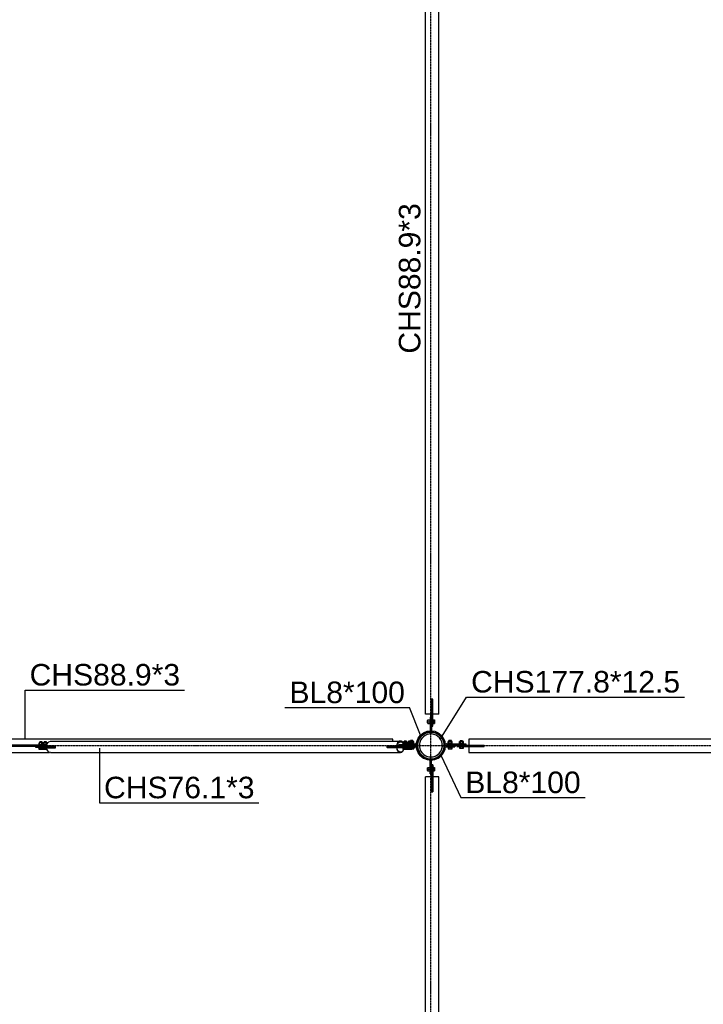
# Model space of a CAD drawing. Header units: millimetres. Extents: x 0 to 142951, y 0 to 27942.
# Tile 44 of 70: x 71012 to 75560, y 6777 to 13331. Entities that reach past the tile are written whole.
import ezdxf

# ---------------------------------------------------------------- set-up
doc = ezdxf.new("R2010")
doc.units = ezdxf.units.MM
doc.linetypes.add('DXK_LINE_DOT3', pattern=[5.9187, 2.979, -0.9799, 0.9799, -0.9799])
doc.styles.add('Arial', font='ARIAL.TTF', dxfattribs={"height": 0.2})

# ---------------------------------------------------------------- blocks, each defined once
blk = doc.blocks.new('Part-43388 - 42569')
at = {"color": 7}
for p, q in [((73711.4, 2707.9), (73711.4, 8292.1)), ((73751.3, 8292.1), (73711.4, 8292.1)), ((73751.3, 8191.1), (73751.3, 8292.1)), ((73760.3, 8191.1), (73760.3, 8292.1)), ((73800.3, 8292.1), (73760.3, 8292.1)), ((73800.3, 2707.9), (73800.3, 8292.1)), ((73751.3, 8191.1), (73760.3, 8191.1)), ((73751.3, 2707.9), (73751.3, 2808.9)), ((73760.3, 2808.9), (73751.3, 2808.9)), ((73760.3, 2707.9), (73760.3, 2808.9)), ((73751.3, 2707.9), (73711.4, 2707.9)), ((73800.3, 2707.9), (73760.3, 2707.9))]:
    blk.add_line(p, q, dxfattribs=at)
blk = doc.blocks.new('Part-43462 - 42569')
at = {"color": 7}
for p, q in [((73751.8, 8687.9), (73743.8, 8687.9)), ((73743.8, 8687.9), (73743.8, 8598)), ((73751.8, 8687.9), (73751.8, 8598)), ((73751.8, 8598), (73743.8, 8598))]:
    blk.add_line(p, q, dxfattribs=at)
blk = doc.blocks.new('Part-42586 - 42569')
h = blk.add_hatch(color=6)
h.paths.add_polyline_path([(73836.7, 8500), (73833.7, 8523), (73824.8, 8544.5), (73810.7, 8562.9), (73792.3, 8577), (73770.8, 8585.9), (73747.8, 8588.9), (73724.8, 8585.9), (73703.4, 8577), (73685, 8562.9), (73670.9, 8544.5), (73662, 8523), (73658.9, 8500), (73662, 8477), (73670.9, 8455.6), (73685, 8437.1), (73703.4, 8423), (73724.8, 8414.1), (73747.8, 8411.1), (73770.8, 8414.1), (73792.3, 8423), (73810.7, 8437.1), (73824.8, 8455.6), (73833.7, 8477)])
h.paths.add_polyline_path([(73814, 8461.8), (73801.9, 8446), (73786, 8433.8), (73767.6, 8426.2), (73747.8, 8423.6), (73728.1, 8426.2), (73709.6, 8433.8), (73693.8, 8446), (73681.7, 8461.8), (73674, 8480.2), (73671.4, 8500), (73674, 8519.8), (73681.7, 8538.2), (73693.8, 8554), (73709.6, 8566.2), (73728.1, 8573.8), (73747.8, 8576.4), (73767.6, 8573.8), (73786, 8566.2), (73801.9, 8554), (73814, 8538.2), (73821.6, 8519.8), (73824.2, 8500), (73821.6, 8480.2)])
for radius, start, end in [(88.9, 15, 195), (88.9, 195, 15), (76.4, 345, 165), (76.4, 165, 345)]:
    blk.add_arc((73747.8, 8500), radius, start, end)
blk = doc.blocks.new('Part-43434 - 42569')
at = {"color": 7}
for p, q in [((73641.1, 8494), (73456.8, 8494)), ((73456.8, 8486), (73456.8, 8494)), ((73456.8, 8486), (73641.1, 8486)), ((73581.7, 8486), (73581.7, 8494)), ((73609.9, 8486), (73609.9, 8494)), ((73641.1, 8486), (73641.1, 8494))]:
    blk.add_line(p, q, dxfattribs=at)
blk = doc.blocks.new('Part-43419 - 42569')
at = {"color": 7}
for p, q in [((71198.1, 8516.9), (71206.5, 8525.2)), ((71206.5, 8525.2), (71216.4, 8528.1)), ((71216.4, 8528.1), (73544.7, 8528.1)), ((73534.8, 8525.2), (73526.5, 8516.9)), ((73527.9, 8514.8), (73535.6, 8522.4)), ((73544.7, 8528.1), (73534.8, 8525.2)), ((73535.6, 8522.4), (73544.7, 8525.1)), ((73554.6, 8525.2), (73544.7, 8528.1)), ((73544.7, 8525.1), (73553.8, 8522.4)), ((73553.8, 8522.4), (73561.5, 8514.8)), ((73563, 8516.9), (73554.6, 8525.2)), ((71191.2, 8495), (71192.5, 8504.6)), ((71191.2, 8495), (71250.7, 8495)), ((71191.2, 8485), (71250.7, 8485)), ((71192.5, 8475.4), (71191.2, 8485)), ((71192.5, 8504.6), (71198.1, 8516.9)), ((71198.1, 8463.1), (71192.5, 8475.4)), ((71206.5, 8454.8), (71198.1, 8463.1)), ((71250, 8490), (71250.7, 8495)), ((71250.7, 8485), (71250, 8490)), ((73460, 8494), (73460.1, 8495)), ((73460.1, 8485), (73460, 8486)), ((73569.9, 8495), (73460.1, 8495)), ((73569.9, 8485), (73460.1, 8485)), ((73462, 8494), (73462.1, 8495)), ((73462.1, 8485), (73462, 8486)), ((73508.5, 8494), (73508.3, 8495)), ((73508.3, 8485), (73508.5, 8486)), ((73510.5, 8494), (73510.4, 8495)), ((73510.4, 8485), (73510.5, 8486)), ((73520.9, 8504.6), (73519.6, 8495)), ((73519.6, 8485), (73520.9, 8475.4)), ((73526.5, 8516.9), (73520.9, 8504.6)), ((73520.9, 8475.4), (73526.5, 8463.1)), ((73521.6, 8495), (73522.8, 8503.4)), ((73522.8, 8476.6), (73521.6, 8485)), ((73522.8, 8503.4), (73527.9, 8514.8)), ((73527.9, 8465.2), (73522.8, 8476.6)), ((73526.5, 8463.1), (73534.8, 8454.8)), ((73535.6, 8457.6), (73527.9, 8465.2)), ((73544.7, 8455), (73535.6, 8457.6)), ((73553.8, 8457.6), (73544.7, 8455)), ((73561.5, 8465.2), (73553.8, 8457.6)), ((73554.6, 8454.8), (73563, 8463.1)), ((73561.5, 8514.8), (73566.4, 8504)), ((73566.7, 8476.6), (73561.5, 8465.2)), ((73568.6, 8504.6), (73563, 8516.9)), ((73563, 8463.1), (73568.6, 8475.4)), ((73567.8, 8485), (73566.7, 8476.6)), ((73567.8, 8495), (73567.7, 8496)), ((73568.7, 8504), (73568.6, 8504.6)), ((73568.6, 8475.4), (73569.9, 8485)), ((73569.9, 8495), (73569.7, 8496)), ((71216.4, 8452), (71206.5, 8454.8)), ((71216.4, 8452), (73544.7, 8452)), ((73534.8, 8454.8), (73544.7, 8452)), ((73544.7, 8452), (73554.6, 8454.8))]:
    blk.add_line(p, q, dxfattribs=at)
blk = doc.blocks.new('Part-43421 - 42569')
at = {"color": 7}
for p, q in [((73494.7, 8542.5), (68601, 8542.5)), ((68601, 8542.5), (68601, 8528.1)), ((73494.7, 8528.1), (73494.7, 8542.5)), ((70884.8, 8453.6), (71210.9, 8453.6))]:
    blk.add_line(p, q, dxfattribs=at)
blk = doc.blocks.new('Part-43422 - 42569')
at = {"color": 7}
for p, q in [((73589.7, 8494), (73589.7, 8496)), ((73641.1, 8490), (73644.7, 8490)), ((73644.7, 8490), (73648.4, 8489.1)), ((73648.4, 8489.1), (73651.2, 8486.6)), ((73651.2, 8486.6), (73652.6, 8483)), ((73657.8, 8491.2), (73652.3, 8496)), ((73653.7, 8474.8), (73652.6, 8483)), ((73663.4, 8451.3), (73653.7, 8474.8)), ((73660.5, 8484.1), (73657.8, 8491.2)), ((73661.5, 8476.9), (73660.5, 8484.1)), ((73670.4, 8455.3), (73661.5, 8476.9)), ((73684.6, 8436.8), (73670.4, 8455.3)), ((73811.1, 8436.8), (73825.3, 8455.3)), ((73825.3, 8455.3), (73834.2, 8476.9)), ((73832.3, 8451.3), (73842, 8474.8)), ((73834.2, 8476.9), (73835.1, 8484.1)), ((73837.9, 8491.2), (73835.1, 8484.1)), ((73843.6, 8496.2), (73837.9, 8491.2)), ((73842, 8474.8), (73843.1, 8483)), ((73843.1, 8483), (73844.5, 8486.6)), ((73851, 8498), (73843.6, 8496.2)), ((73844.5, 8486.6), (73847.3, 8489.1)), ((73847.3, 8489.1), (73851, 8490)), ((73851, 8498), (73906, 8498)), ((73851, 8490), (73906, 8490)), ((73906, 8498), (73906, 8490)), ((73678.9, 8431.1), (73663.4, 8451.3)), ((73678.9, 8431.1), (73699.1, 8415.6)), ((73684.6, 8436.8), (73703.1, 8422.6)), ((73699.1, 8415.6), (73722.6, 8405.9)), ((73703.1, 8422.6), (73724.7, 8413.6)), ((73722.6, 8405.9), (73747.8, 8402.5)), ((73724.7, 8413.6), (73747.8, 8410.6)), ((73747.8, 8410.6), (73771, 8413.6)), ((73747.8, 8402.5), (73773.1, 8405.9)), ((73771, 8413.6), (73792.5, 8422.6)), ((73773.1, 8405.9), (73796.6, 8415.6)), ((73792.5, 8422.6), (73811.1, 8436.8)), ((73796.6, 8415.6), (73816.8, 8431.1)), ((73816.8, 8431.1), (73832.3, 8451.3))]:
    blk.add_line(p, q, dxfattribs=at)
blk = doc.blocks.new('Part-43423 - 42569')
at = {"color": 7}
for p, q in [((73699.1, 8584.4), (73722.6, 8594.1)), ((73703.1, 8577.4), (73724.7, 8586.4)), ((73722.6, 8594.1), (73747.8, 8597.5)), ((73724.7, 8586.4), (73747.8, 8589.4)), ((73747.8, 8597.5), (73773.1, 8594.1)), ((73747.8, 8589.4), (73771, 8586.4)), ((73771, 8586.4), (73792.5, 8577.4)), ((73773.1, 8594.1), (73796.6, 8584.4)), ((73652.6, 8517), (73653.7, 8525.2)), ((73653.7, 8525.2), (73663.4, 8548.7)), ((73660.5, 8515.9), (73661.5, 8523.1)), ((73661.5, 8523.1), (73670.4, 8544.7)), ((73663.4, 8548.7), (73678.9, 8568.9)), ((73670.4, 8544.7), (73684.6, 8563.2)), ((73678.9, 8568.9), (73699.1, 8584.4)), ((73684.6, 8563.2), (73703.1, 8577.4)), ((73792.5, 8577.4), (73811.1, 8563.2)), ((73796.6, 8584.4), (73816.8, 8568.9)), ((73825.3, 8544.7), (73811.1, 8563.2)), ((73832.3, 8548.7), (73816.8, 8568.9)), ((73834.2, 8523.1), (73825.3, 8544.7)), ((73842, 8525.2), (73832.3, 8548.7)), ((73835.1, 8515.9), (73834.2, 8523.1)), ((73843.1, 8517), (73842, 8525.2)), ((73566.1, 8510), (73644.7, 8510)), ((73648.4, 8510.9), (73644.7, 8510)), ((73651.2, 8513.4), (73648.4, 8510.9)), ((73652.6, 8517), (73651.2, 8513.4)), ((73652.3, 8504), (73657.8, 8508.8)), ((73657.8, 8508.8), (73660.5, 8515.9)), ((73835.1, 8515.9), (73837.9, 8508.8)), ((73837.9, 8508.8), (73843.6, 8503.8)), ((73844.5, 8513.4), (73843.1, 8517)), ((73843.6, 8503.8), (73851, 8502)), ((73847.3, 8510.9), (73844.5, 8513.4)), ((73851, 8510), (73847.3, 8510.9)), ((73851, 8510), (73981, 8510)), ((73851, 8502), (73981, 8502)), ((73981, 8510), (73981, 8502))]:
    blk.add_line(p, q, dxfattribs=at)
blk = doc.blocks.new('Part-43424 - 42569')
at = {"color": 7}
for p, q in [((73711.4, 8707.9), (73711.4, 14292.1)), ((73751.3, 14292.1), (73711.4, 14292.1)), ((73751.3, 14191.1), (73751.3, 14292.1)), ((73760.3, 14191.1), (73760.3, 14292.1)), ((73800.3, 14292.1), (73760.3, 14292.1)), ((73800.3, 8707.9), (73800.3, 14292.1)), ((73751.3, 14191.1), (73760.3, 14191.1)), ((73751.3, 8707.9), (73751.3, 8808.9)), ((73760.3, 8808.9), (73751.3, 8808.9)), ((73760.3, 8707.9), (73760.3, 8808.9)), ((73751.3, 8707.9), (73711.4, 8707.9)), ((73800.3, 8707.9), (73760.3, 8707.9))]:
    blk.add_line(p, q, dxfattribs=at)
blk = doc.blocks.new('Part-43433 - 42569')
at = {"color": 7}
for p, q in [((73658.9, 8504), (73532.9, 8504)), ((73532.9, 8504), (73532.9, 8496)), ((73532.9, 8496), (73658.9, 8496)), ((73648.9, 8496), (73648.9, 8504)), ((73658.9, 8496), (73658.9, 8504))]:
    blk.add_line(p, q, dxfattribs=at)
blk = doc.blocks.new('Part-43435 - 42569')
at = {"color": 7}
blk.add_line((73574.7, 8494), (73574.7, 8496), dxfattribs=at)
blk = doc.blocks.new('Bolt-43439 - 42569')
at = {"color": 7}
for p, q in [((73585.4, 8528), (73570, 8528)), ((73570, 8520), (73570, 8528)), ((73585.6, 8528), (73585.4, 8528)), ((73585.6, 8520), (73585.6, 8528)), ((73614.8, 8528), (73599.4, 8528)), ((73599.4, 8520), (73599.4, 8528)), ((73615, 8528), (73614.8, 8528)), ((73615, 8520), (73615, 8528)), ((73563.2, 8485), (73563.2, 8486)), ((73591.3, 8520), (73564.3, 8520)), ((73564.3, 8520), (73564.3, 8514.1)), ((73591.3, 8473), (73567.5, 8473)), ((73592.4, 8483), (73569.6, 8483)), ((73573.7, 8510), (73573.7, 8520)), ((73573.7, 8473), (73573.7, 8483)), ((73585.6, 8494), (73585.6, 8496)), ((73587.2, 8510), (73587.2, 8520)), ((73587.2, 8473), (73587.2, 8483)), ((73591.3, 8510), (73591.3, 8520)), ((73591.3, 8483), (73591.3, 8473)), ((73592.4, 8483), (73592.4, 8486)), ((73592.5, 8483), (73592.5, 8486)), ((73621.8, 8483), (73592.5, 8483)), ((73620.7, 8520), (73593.7, 8520)), ((73593.7, 8520), (73593.7, 8510)), ((73593.7, 8473), (73593.7, 8483)), ((73620.7, 8473), (73593.7, 8473)), ((73603.1, 8510), (73603.1, 8520)), ((73603.1, 8473), (73603.1, 8483)), ((73616.6, 8510), (73616.6, 8520)), ((73616.6, 8473), (73616.6, 8483)), ((73620.7, 8510), (73620.7, 8520)), ((73620.7, 8483), (73620.7, 8473)), ((73621.8, 8483), (73621.8, 8486))]:
    blk.add_line(p, q, dxfattribs=at)
blk = doc.blocks.new('Bolt-43441 - 42569')
at = {"color": 7}
for p, q in [((73585.6, 8528), (73570, 8528)), ((73570, 8520), (73570, 8528)), ((73585.6, 8520), (73585.6, 8528)), ((73615, 8528), (73599.4, 8528)), ((73599.4, 8520), (73599.4, 8528)), ((73615, 8520), (73615, 8528)), ((73592.4, 8507), (73563.2, 8507)), ((73563.2, 8504), (73563.2, 8507)), ((73563.2, 8483), (73563.2, 8486)), ((73563.2, 8483), (73563.5, 8483)), ((73563.5, 8483), (73592.4, 8483)), ((73591.3, 8520), (73564.3, 8520)), ((73564.3, 8520), (73564.3, 8507)), ((73564.3, 8473), (73564.3, 8483)), ((73591.3, 8473), (73564.3, 8473)), ((73568.4, 8507), (73568.4, 8520)), ((73568.4, 8473), (73568.4, 8483)), ((73570, 8494), (73570, 8496)), ((73581.9, 8507), (73581.9, 8520)), ((73581.9, 8473), (73581.9, 8483)), ((73585.6, 8494), (73585.6, 8496)), ((73591.3, 8507), (73591.3, 8520)), ((73591.3, 8483), (73591.3, 8473)), ((73592.4, 8504), (73592.4, 8507)), ((73592.4, 8483), (73592.4, 8486)), ((73621.8, 8507), (73592.5, 8507)), ((73592.5, 8504), (73592.5, 8507)), ((73592.5, 8483), (73592.5, 8486)), ((73592.5, 8483), (73592.8, 8483)), ((73592.8, 8483), (73621.8, 8483)), ((73620.7, 8520), (73593.7, 8520)), ((73593.7, 8520), (73593.7, 8507)), ((73593.7, 8473), (73593.7, 8483)), ((73620.7, 8473), (73593.7, 8473)), ((73597.8, 8507), (73597.8, 8520)), ((73597.8, 8473), (73597.8, 8483)), ((73599.4, 8494), (73599.4, 8496)), ((73611.3, 8507), (73611.3, 8520)), ((73611.3, 8473), (73611.3, 8483)), ((73615, 8494), (73615, 8496)), ((73620.7, 8507), (73620.7, 8520)), ((73620.7, 8483), (73620.7, 8473)), ((73621.8, 8504), (73621.8, 8507)), ((73621.8, 8483), (73621.8, 8486))]:
    blk.add_line(p, q, dxfattribs=at)
blk = doc.blocks.new('Bolt-43442 - 42569')
at = {"color": 7}
for p, q in [((73889.8, 8526), (73862.1, 8526)), ((73862.1, 8513), (73862.1, 8526)), ((73884, 8532), (73868, 8532)), ((73868, 8526), (73868, 8532)), ((73869, 8513), (73869, 8526)), ((73882.9, 8513), (73882.9, 8526)), ((73884, 8526), (73884, 8532)), ((73889.8, 8513), (73889.8, 8526)), ((73891, 8513), (73861, 8513)), ((73861, 8510), (73861, 8513)), ((73861, 8487), (73861, 8490)), ((73891, 8487), (73861, 8487)), ((73862.1, 8487), (73862.1, 8477)), ((73862.1, 8477), (73889.8, 8477)), ((73868, 8498), (73868, 8502)), ((73869, 8477), (73869, 8487)), ((73882.9, 8477), (73882.9, 8487)), ((73884, 8498), (73884, 8502)), ((73889.8, 8477), (73889.8, 8487)), ((73891, 8510), (73891, 8513)), ((73891, 8487), (73891, 8490))]:
    blk.add_line(p, q, dxfattribs=at)
blk = doc.blocks.new('Bolt-43443 - 42569')
at = {"color": 7}
for p, q in [((73633.6, 8526), (73605.8, 8526)), ((73605.8, 8513), (73605.8, 8526)), ((73627.7, 8532), (73611.7, 8532)), ((73611.7, 8526), (73611.7, 8532)), ((73612.8, 8513), (73612.8, 8526)), ((73626.6, 8513), (73626.6, 8526)), ((73627.7, 8526), (73627.7, 8532)), ((73633.6, 8513), (73633.6, 8526)), ((73634.7, 8513), (73604.7, 8513)), ((73604.7, 8510), (73604.7, 8513)), ((73605.8, 8486), (73605.8, 8477)), ((73605.8, 8477), (73633.6, 8477)), ((73612.8, 8477), (73612.8, 8486)), ((73626.6, 8477), (73626.6, 8486)), ((73633.6, 8477), (73633.6, 8486)), ((73634.7, 8510), (73634.7, 8513))]:
    blk.add_line(p, q, dxfattribs=at)
blk = doc.blocks.new('Bolt-43444 - 42569')
at = {"color": 7}
for p, q in [((73536.7, 8531), (73552.7, 8531)), ((73536.7, 8528.1), (73536.7, 8531)), ((73551.7, 8526), (73558.6, 8526)), ((73552.7, 8531), (73552.7, 8526)), ((73558.6, 8526), (73558.6, 8521.3)), ((73530.8, 8485), (73530.8, 8486)), ((73537.8, 8485), (73537.8, 8486)), ((73551.6, 8485), (73551.6, 8486)), ((73558.6, 8485), (73558.6, 8486))]:
    blk.add_line(p, q, dxfattribs=at)
blk = doc.blocks.new('Part-43450 - 42569')
at = {"color": 7}
for p, q in [((70861.4, 8495), (70861.4, 8494)), ((71192.2, 8502), (70903.5, 8502)), ((71172.5, 8494), (70923.2, 8494)), ((70926.6, 8494), (70926.6, 8502)), ((71169.1, 8494), (71169.1, 8502)), ((71234.2, 8494), (71234.2, 8495))]:
    blk.add_line(p, q, dxfattribs=at)
blk = doc.blocks.new('Part-43451 - 42569')
at = {"color": 7}
for p, q in [((71120, 8486), (71120, 8494)), ((71250.6, 8486), (71120, 8486)), ((71121.1, 8486), (71121.1, 8494)), ((71172.5, 8494), (71250.6, 8494)), ((71246, 8486), (71246, 8494))]:
    blk.add_line(p, q, dxfattribs=at)
blk = doc.blocks.new('Bolt-43453 - 42569')
at = {"color": 7}
for p, q in [((71161.7, 8523), (71146.1, 8523)), ((71146.1, 8518), (71146.1, 8523)), ((71161.7, 8518), (71161.7, 8523)), ((71191.1, 8523), (71175.5, 8523)), ((71175.5, 8518), (71175.5, 8523)), ((71191.1, 8518), (71191.1, 8523)), ((71168.6, 8505), (71139.3, 8505)), ((71139.3, 8502), (71139.3, 8505)), ((71139.3, 8483), (71139.3, 8486)), ((71168.6, 8483), (71139.3, 8483)), ((71167.4, 8518), (71140.4, 8518)), ((71140.4, 8505), (71140.4, 8518)), ((71140.4, 8473), (71140.4, 8483)), ((71167.4, 8473), (71140.4, 8473)), ((71144.5, 8505), (71144.5, 8518)), ((71144.5, 8473), (71144.5, 8483)), ((71158, 8505), (71158, 8518)), ((71158, 8473), (71158, 8483)), ((71167.4, 8505), (71167.4, 8518)), ((71167.4, 8473), (71167.4, 8483)), ((71168.6, 8502), (71168.6, 8505)), ((71168.6, 8483), (71168.6, 8486)), ((71192.7, 8505), (71168.7, 8505)), ((71168.7, 8502), (71168.7, 8505)), ((71168.7, 8483), (71168.7, 8486)), ((71191.5, 8483), (71168.7, 8483)), ((71196.8, 8518), (71169.8, 8518)), ((71169.8, 8505), (71169.8, 8518)), ((71169.8, 8473), (71169.8, 8483)), ((71193.6, 8473), (71169.8, 8473)), ((71173.9, 8505), (71173.9, 8518)), ((71173.9, 8473), (71173.9, 8483)), ((71187.4, 8505), (71187.4, 8518)), ((71187.4, 8473), (71187.4, 8483)), ((71196.8, 8514.1), (71196.8, 8518)), ((71197.9, 8485), (71197.9, 8486))]:
    blk.add_line(p, q, dxfattribs=at)
blk = doc.blocks.new('Part-43463 - 42569')
at = {"color": 7}
for p, q in [((73751.8, 8627.9), (73751.8, 8807.9)), ((73751.8, 8807.9), (73759.8, 8807.9)), ((73759.8, 8627.9), (73759.8, 8807.9)), ((73751.8, 8627.9), (73759.8, 8627.9))]:
    blk.add_line(p, q, dxfattribs=at)
blk = doc.blocks.new('Bolt-43464 - 42569')
at = {"color": 7}
for p, q in [((73722.8, 8665.9), (73722.8, 8649.9)), ((73722.8, 8665.9), (73727.8, 8665.9)), ((73727.8, 8645.9), (73727.8, 8669.9)), ((73727.8, 8669.9), (73740.8, 8669.9)), ((73727.8, 8657.9), (73740.8, 8657.9)), ((73740.8, 8672.9), (73740.8, 8642.9)), ((73740.8, 8672.9), (73743.8, 8672.9)), ((73759.8, 8672.9), (73762.8, 8672.9)), ((73762.8, 8672.9), (73762.8, 8642.9)), ((73762.8, 8669.9), (73772.8, 8669.9)), ((73762.8, 8657.9), (73772.8, 8657.9)), ((73772.8, 8669.9), (73772.8, 8645.9)), ((73722.8, 8649.9), (73727.8, 8649.9)), ((73727.8, 8645.9), (73740.8, 8645.9)), ((73740.8, 8642.9), (73743.8, 8642.9)), ((73759.8, 8642.9), (73762.8, 8642.9)), ((73762.8, 8645.9), (73772.8, 8645.9))]:
    blk.add_line(p, q, dxfattribs=at)
blk = doc.blocks.new('Part-43470 - 42569')
at = {"color": 7}
for p, q in [((73751.8, 8402), (73743.8, 8402)), ((73743.8, 8312.1), (73743.8, 8402)), ((73751.8, 8312.1), (73751.8, 8402)), ((73751.8, 8312.1), (73743.8, 8312.1))]:
    blk.add_line(p, q, dxfattribs=at)
blk = doc.blocks.new('Part-43471 - 42569')
at = {"color": 7}
for p, q in [((73759.8, 8372.1), (73751.8, 8372.1)), ((73751.8, 8372.1), (73751.8, 8192.1)), ((73759.8, 8372.1), (73759.8, 8192.1)), ((73759.8, 8192.1), (73751.8, 8192.1))]:
    blk.add_line(p, q, dxfattribs=at)
blk = doc.blocks.new('Bolt-43472 - 42569')
at = {"color": 7}
for p, q in [((73722.8, 8350.1), (73722.8, 8334.1)), ((73722.8, 8350.1), (73727.8, 8350.1)), ((73722.8, 8334.1), (73727.8, 8334.1)), ((73727.8, 8354.1), (73727.8, 8330.1)), ((73727.8, 8354.1), (73740.8, 8354.1)), ((73727.8, 8342.1), (73740.8, 8342.1)), ((73727.8, 8330.1), (73740.8, 8330.1)), ((73740.8, 8357.1), (73740.8, 8327.1)), ((73740.8, 8357.1), (73743.8, 8357.1)), ((73740.8, 8327.1), (73743.8, 8327.1)), ((73759.8, 8357.1), (73762.8, 8357.1)), ((73759.8, 8327.1), (73762.8, 8327.1)), ((73762.8, 8357.1), (73762.8, 8327.1)), ((73762.8, 8354.1), (73772.8, 8354.1)), ((73762.8, 8342.1), (73772.8, 8342.1)), ((73762.8, 8330.1), (73772.8, 8330.1)), ((73772.8, 8354.1), (73772.8, 8330.1))]:
    blk.add_line(p, q, dxfattribs=at)
blk = doc.blocks.new('Part-43486 - 42569')
at = {"color": 7}
for p, q in [((78894.7, 8542.5), (74001, 8542.5)), ((74001, 8542.5), (74001, 8502.5)), ((78894.7, 8542.5), (78894.7, 8502.5)), ((74001, 8502.5), (74102, 8502.5)), ((74001, 8493.5), (74102, 8493.5)), ((74001, 8493.5), (74001, 8453.6)), ((74102, 8493.5), (74102, 8502.5)), ((78793.7, 8502.5), (78894.7, 8502.5)), ((78793.7, 8502.5), (78793.7, 8493.5)), ((78793.7, 8493.5), (78894.7, 8493.5)), ((78894.7, 8493.5), (78894.7, 8453.6)), ((74001, 8453.6), (78894.7, 8453.6))]:
    blk.add_line(p, q, dxfattribs=at)
blk = doc.blocks.new('Part-43488 - 42569')
at = {"color": 7}
for p, q in [((73921, 8502), (73921, 8494)), ((73921, 8502), (74101, 8502)), ((73921, 8494), (74101, 8494)), ((74101, 8502), (74101, 8494))]:
    blk.add_line(p, q, dxfattribs=at)
blk = doc.blocks.new('Bolt-43489 - 42569')
at = {"color": 7}
for p, q in [((73964.8, 8526), (73937.1, 8526)), ((73937.1, 8513), (73937.1, 8526)), ((73959, 8531), (73943, 8531)), ((73943, 8526), (73943, 8531)), ((73944, 8513), (73944, 8526)), ((73957.9, 8513), (73957.9, 8526)), ((73959, 8526), (73959, 8531)), ((73964.8, 8513), (73964.8, 8526)), ((73966, 8513), (73936, 8513)), ((73936, 8510), (73936, 8513)), ((73936, 8491), (73936, 8494)), ((73966, 8491), (73936, 8491)), ((73937.1, 8491), (73937.1, 8481)), ((73937.1, 8481), (73964.8, 8481)), ((73944, 8481), (73944, 8491)), ((73957.9, 8481), (73957.9, 8491)), ((73964.8, 8481), (73964.8, 8491)), ((73966, 8510), (73966, 8513)), ((73966, 8491), (73966, 8494))]:
    blk.add_line(p, q, dxfattribs=at)
blk = doc.blocks.new('GridLine-43853 - 42569')
at = {"color": 6, "linetype": 'DXK_LINE_DOT3'}
blk.add_line((73747.8, 1000), (73747.8, 27692), dxfattribs=at)
blk = doc.blocks.new('GridLine-43859 - 42569')
at = {"color": 6, "linetype": 'DXK_LINE_DOT3'}
blk.add_line((61304.8, 8500), (80035.8, 8500), dxfattribs=at)
blk = doc.blocks.new('Mark-44604 - 42569')
at = {"color": 136}
for p, q in [((73816.8, 8431.1), (73946.6, 8152.9)), ((73946.6, 8152.9), (74774.2, 8152.9))]:
    blk.add_line(p, q, dxfattribs=at)
at = {"color": 30, "style": 'Arial'}
blk.add_text('BL8*100', height=143.26, dxfattribs=at).set_placement((73976.6, 8182.9))
blk = doc.blocks.new('Mark-44605 - 42569')
at = {"color": 136}
for p in [(72776.8, 8752), (73678.9, 8568.9)]:
    blk.add_line(p, (73604.4, 8752), dxfattribs=at)
at = {"color": 30, "style": 'Arial'}
blk.add_text('BL8*100', height=143.26, dxfattribs=at).set_placement((72806.8, 8782))
blk = doc.blocks.new('Mark-44601 - 42569')
at = {"color": 136}
for p, q in [((71543.1, 8483), (71543.1, 8118.4)), ((71543.1, 8118.4), (72603.9, 8118.4))]:
    blk.add_line(p, q, dxfattribs=at)
at = {"color": 30, "style": 'Arial'}
blk.add_text('CHS76.1*3', height=143.26, dxfattribs=at).set_placement((71573.1, 8148.4))
blk = doc.blocks.new('Mark-81615 - 42569')
at = {"color": 136}
for p, q in [((71047.8, 8542.5), (71047.8, 8869.1)), ((71047.8, 8869.1), (72108.6, 8869.1))]:
    blk.add_line(p, q, dxfattribs=at)
at = {"color": 30, "style": 'Arial'}
blk.add_text('CHS88.9*3', height=143.26, dxfattribs=at).set_placement((71077.8, 8899.1))
blk = doc.blocks.new('Mark-44606 - 42569')
at = {"color": 30, "style": 'Arial'}
blk.add_text('CHS88.9*3', height=143.26, rotation=90.00021, dxfattribs=at).set_placement((73677.6, 11108.3))
blk = doc.blocks.new('Mark-44153 - 42569')
at = {"color": 136}
for p, q in [((73810.7, 8544.5), (73985.4, 8822.4)), ((73985.4, 8822.4), (75435.6, 8822.4))]:
    blk.add_line(p, q, dxfattribs=at)
at = {"color": 96, "style": 'Arial'}
blk.add_text('CHS177.8*12.5', height=143.262, dxfattribs=at).set_placement((74015.4, 8852.4))

msp = doc.modelspace()

# ---------------------------------------------------------------- block references
for name in ['GridLine-43853 - 42569', 'Part-43424 - 42569', 'Mark-44606 - 42569', 'Mark-81615 - 42569', 'Mark-44153 - 42569', 'Mark-44605 - 42569', 'Part-43463 - 42569', 'Bolt-43464 - 42569', 'Part-43462 - 42569', 'GridLine-43859 - 42569', 'Part-43423 - 42569', 'Part-42586 - 42569', 'Part-43421 - 42569', 'Bolt-43453 - 42569', 'Part-43419 - 42569', 'Bolt-43444 - 42569', 'Bolt-43439 - 42569', 'Bolt-43441 - 42569', 'Bolt-43443 - 42569', 'Bolt-43442 - 42569', 'Bolt-43489 - 42569', 'Part-43486 - 42569', 'Part-43450 - 42569', 'Part-43451 - 42569', 'Mark-44601 - 42569', 'Part-43434 - 42569', 'Part-43433 - 42569', 'Part-43435 - 42569', 'Part-43422 - 42569', 'Part-43488 - 42569', 'Part-43470 - 42569', 'Mark-44604 - 42569', 'Bolt-43472 - 42569', 'Part-43471 - 42569', 'Part-43388 - 42569']:
    msp.add_blockref(name, (0, 0))

doc.saveas('drawing.dxf')
